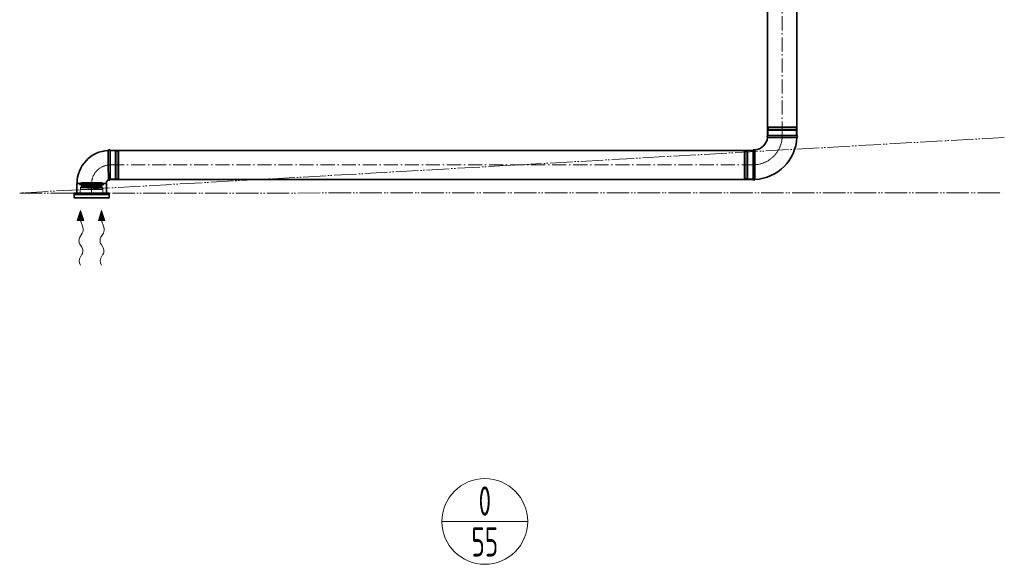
# Model space of a CAD drawing. Header units: millimetres. Extents: x 8221 to 89444, y -105166 to -5578.
# Tile 43 of 118: x 63981 to 68194, y -104432 to -102101. Entities that reach past the tile are written whole.
import ezdxf
from ezdxf.enums import TextEntityAlignment as Align

# ---------------------------------------------------------------- set-up
doc = ezdxf.new("R2010")
doc.units = ezdxf.units.MM
for name, pattern in [('ACAD_ISO02W100', [15, 12, -3]), ('ACAD_ISO05W100', [33, 24, -3, 0, -3, 0, -3]), ('ACAD_ISO10W100', [18, 12, -3, 0, -3])]:
    doc.linetypes.add(name, pattern=pattern)
for name, color, linetype, lineweight in [('VZT_05 ETA (ODVOD) - OBRYS', 6, 'Continuous', 35), ('VZT_06 ETA (ODVOD) - OSA', 6, 'ACAD_ISO10W100', 5), ('VZT_30 DISTRIBUČNÍ PRVKY - OBRYS', 1, 'Continuous', 35), ('VZT_52 POPIS - DISTRIBUCE', 7, 'Continuous', 5), ('VZT_POŽADAVKY NA STAVBU - PODHLEDY', 4, 'ACAD_ISO05W100', 5)]:
    doc.layers.add(name, color=color, linetype=linetype, lineweight=lineweight)
doc.layers.add('VZT_07 ETA (ODVOD) - NETISK', color=8, linetype='ACAD_ISO02W100', lineweight=5, plot=False)
doc.styles.add('JS', font='isocp.shx', dxfattribs={"width": 0.6, "height": 125})

msp = doc.modelspace()

# ---------------------------------------------------------------- linework, layer by layer
at = {"color": 0, "lineweight": 13}
for p, q in [((64240.7, -102918), (64227.3, -102961.2)), ((64255.2, -102960.8), (64240.7, -102918)), ((64330.7, -102918), (64317.3, -102961.2)), ((64345.2, -102960.8), (64330.7, -102918)), ((64227.3, -102961.2), (64241.2, -102961)), ((64255.2, -102960.8), (64241.2, -102961)), ((64241.2, -102961), (64251, -102989.6)), ((64317.3, -102961.2), (64331.2, -102961)), ((64345.2, -102960.8), (64331.2, -102961)), ((64331.2, -102961), (64341, -102989.6)), ((64248.7, -103015), (64238.3, -103031.5)), ((64338.7, -103015), (64328.3, -103031.5)), ((64238.7, -103062.5), (64246.7, -103074.4)), ((64328.7, -103062.5), (64336.7, -103074.4)), ((64247.1, -103105.4), (64238.9, -103118.4)), ((64337.1, -103105.4), (64328.9, -103118.4))]:
    msp.add_line(p, q, dxfattribs=at)
at = {"lineweight": 13}
for p, q in [((64238.8, -103148.5), (64240.7, -103151.6)), ((64328.8, -103148.5), (64330.7, -103151.6))]:
    msp.add_line(p, q, dxfattribs=at)
at = {"color": 8, "lineweight": 5}
for points in [[(64244.8, -102801.9), (64243.4, -102798), (64288.5, -102798)], [(64332.3, -102801.9), (64333.7, -102798), (64288.5, -102798)], [(64337, -102843), (64337, -102828), (64240, -102828), (64240, -102843)], [(64241, -102820.1), (64288.5, -102820.1)], [(64243, -102817.4), (64288.5, -102817.4)], [(64243.9, -102802.1), (64288.5, -102802.1)], [(64244.6, -102813.8), (64288.5, -102813.8)], [(64333.2, -102802.1), (64288.5, -102802.1)], [(64332.4, -102813.8), (64288.5, -102813.8)], [(64334.1, -102817.4), (64288.5, -102817.4)], [(64336, -102820.1), (64288.5, -102820.1)], [(64337, -102843), (64240, -102843)]]:
    msp.add_lwpolyline(points, dxfattribs=at)
for points in [[(64236.4, -102808.1), (64242.2, -102806.7, -0.060863), (64242.8, -102806.6), (64288.5, -102806.6)], [(64236.4, -102808.1), (64242.4, -102809.5, 0.058981), (64243, -102809.6), (64288.5, -102809.6)], [(64241, -102828), (64241, -102820.1, -0.291473), (64242.6, -102817.7, -0.291473)], [(64340.7, -102808.1), (64334.9, -102806.7, 0.060863), (64334.3, -102806.6), (64288.5, -102806.6)], [(64340.7, -102808.1), (64334.7, -102809.5, -0.058981), (64334.1, -102809.6), (64288.5, -102809.6)], [(64336, -102828), (64336, -102820.1, 0.291473), (64334.5, -102817.7, 0.291473)]]:
    msp.add_lwpolyline(points, format="xyb", dxfattribs=at)
for centre, radius, start, end in [((64252.9, -102807.4), 10.5, 149.7176, 217.8378), ((64240.8, -102814.3), 3.88, 297.4993, 6.6735), ((64324.2, -102807.4), 10.5, 322.1622, 30.2824), ((64336.3, -102814.3), 3.88, 173.3265, 242.5007)]:
    msp.add_arc(centre, radius, start, end, dxfattribs=at)
at = {"color": 0, "lineweight": 13}
for centre, start_param, end_param in [((64239.2, -102999.7), 3.908129, 5.191299), ((64329.2, -102999.7), 3.908129, 5.191299), ((64247.8, -103046.9), 0.766537, 2.375056), ((64337.8, -103046.9), 0.766537, 2.375056), ((64237.6, -103090.1), 3.908129, 5.516649), ((64327.6, -103090.1), 3.908129, 5.516649), ((64248.5, -103133.7), 0.766537, 2.320574), ((64338.5, -103133.7), 0.766537, 2.320574)]:
    msp.add_ellipse(centre, major_axis=(-0.3, 21.5), ratio=0.625, start_param=start_param, end_param=end_param, dxfattribs=at)
for points in [[(64255.2, -102960.8), (64227.3, -102961.2), (64240.7, -102918)], [(64345.2, -102960.8), (64317.3, -102961.2), (64330.7, -102918)]]:
    msp.add_solid(points, dxfattribs=at)
at = {"layer": 'VZT_05 ETA (ODVOD) - OBRYS'}
for p, q in [((67181.2, -102597.3), (67306.2, -102597.3)), ((64367.5, -102785.5), (64367.5, -102660.5)), ((67118.7, -102784.8), (67118.7, -102659.8)), ((64225, -102803), (64225, -102843)), ((64226, -102802), (64351, -102802)), ((64352, -102803), (64352, -102843)), ((64225, -102843), (64352, -102843))]:
    msp.add_line(p, q, dxfattribs=at)
for points in [[(67181.2, -101868.6), (67181.2, -102597.3)], [(67306.2, -101868.6), (67306.2, -102597.3)], [(67118.7, -102660.5), (64367.5, -102660.5)], [(67118.7, -102785.5), (64367.5, -102785.5)]]:
    msp.add_lwpolyline(points, dxfattribs=at)
for centre, radius, start, end in [((67118.7, -102597.3), 62.5, 276.8302, 353.1698), ((67118.7, -102597.3), 187.5, 272.3607, 357.6393), ((67182.9, -102601.2), 4.17, 113.4678, 239.7019), ((67304.5, -102601.2), 4.17, 291.1072, 66.5322), ((64367.5, -102802), 141.5, 93.1369, 180), ((64363.7, -102662.1), 4.17, 23.4678, 159.6691), ((67122.5, -102661.5), 4.17, 30.2981, 156.5322), ((64367.5, -102802), 16.5, 113.8093, 180), ((64363.7, -102783.8), 4.17, 227.2771, 336.5322), ((67122.5, -102783.2), 4.17, 203.4678, 338.8928), ((64226, -102803), 1, 90, 180), ((64351, -102803), 1, 0, 90)]:
    msp.add_arc(centre, radius, start, end, dxfattribs=at)
for points, knots in [([(67180.7, -102604.8), (67180.7, -102604.8), (67182.3, -102604.8), (67188.4, -102604.8), (67192.9, -102604.8), (67204.3, -102604.9), (67211.1, -102604.9), (67226.1, -102604.9), (67234.2, -102605), (67250.6, -102605), (67258.7, -102605), (67273.9, -102605), (67280.8, -102605), (67292.6, -102605), (67297.3, -102605), (67303.9, -102605), (67305.8, -102605), (67306, -102605), (67306, -102605), (67306, -102605)], [0, 0, 0, 0, 24.235852, 24.235852, 48.531845, 48.531845, 73.024415, 73.024415, 97.570898, 97.570898, 122.078339, 122.078339, 146.53579, 146.53579, 170.957495, 170.957495, 195.359468, 195.359468, 197.168246, 197.168246, 197.168246, 197.168246]), ([(64360.9, -102786.9), (64360.9, -102786.9), (64360.8, -102786.5), (64360.7, -102784.4), (64360.6, -102782.2), (64360.3, -102776), (64360.2, -102772), (64360.1, -102761.2), (64360, -102754), (64359.9, -102738.3), (64359.9, -102729.9), (64359.9, -102713.4), (64359.8, -102705.3), (64359.8, -102690.3), (64359.8, -102683.6), (64359.8, -102672.3), (64359.8, -102667.9), (64359.8, -102662.1), (64359.8, -102660.7), (64359.8, -102660.7)], [197.702813, 197.702813, 197.702813, 197.702813, 209.733369, 209.733369, 228.63381, 228.63381, 247.962689, 247.962689, 273.396832, 273.396832, 298.447199, 298.447199, 323.101867, 323.101867, 347.591906, 347.591906, 372.010558, 372.010558, 395.3015, 395.3015, 395.3015, 395.3015]), ([(67126.1, -102659.4), (67126.1, -102659.4), (67126.1, -102659.4), (67126.1, -102659.7), (67126.1, -102660.1), (67126.1, -102661.1), (67126.1, -102661.9), (67126.2, -102665.1), (67126.2, -102668.2), (67126.2, -102677.1), (67126.3, -102683.3), (67126.3, -102697.4), (67126.3, -102705.2), (67126.3, -102721.4), (67126.4, -102729.7), (67126.4, -102745.5), (67126.4, -102753), (67126.4, -102766.2), (67126.4, -102771.8), (67126.4, -102778.7), (67126.4, -102780.9), (67126.4, -102783.9), (67126.4, -102784.7), (67126.4, -102784.7)], [197.067977, 197.067977, 197.067977, 197.067977, 201.792196, 201.792196, 209.190204, 209.190204, 218.040239, 218.040239, 237.760854, 237.760854, 262.206108, 262.206108, 286.831239, 286.831239, 311.323072, 311.323072, 335.946087, 335.946087, 360.704397, 360.704397, 377.088273, 377.088273, 394.105327, 394.105327, 394.105327, 394.105327])]:
    msp.add_open_spline(points, degree=3, knots=knots, dxfattribs=at)
at = {"layer": 'VZT_06 ETA (ODVOD) - OSA', "ltscale": 5}
for points in [[(67243.7, -102597.3), (67243.7, -101868.6)], [(64367.5, -102723), (67118.7, -102723)]]:
    msp.add_lwpolyline(points, dxfattribs=at)
at = {"layer": 'VZT_06 ETA (ODVOD) - OSA', "ltscale": 0.3}
for points in [[(67243.7, -102597.3), (67243.7, -102597.3, -0.414214), (67118.7, -102722.3), (67118.7, -102722.3)], [(64288.5, -102843), (64288.5, -102802, -0.414214), (64367.5, -102723), (64367.5, -102723)]]:
    msp.add_lwpolyline(points, format="xyb", dxfattribs=at)
at = {"layer": 'VZT_07 ETA (ODVOD) - NETISK', "ltscale": 0.4}
for p, q in [((67182.7, -102563.8), (67304.7, -102563.8)), ((67182.7, -102564.3), (67182.7, -102563.8)), ((67182.7, -102564.3), (67304.7, -102564.3)), ((67182.7, -102571.3), (67304.7, -102571.3)), ((67182.7, -102571.8), (67182.7, -102571.3)), ((67182.7, -102571.8), (67304.7, -102571.8)), ((67183.7, -102559.3), (67303.7, -102559.3)), ((67183.7, -102563.3), (67183.7, -102559.3)), ((67183.7, -102563.3), (67303.7, -102563.3)), ((67183.7, -102575.3), (67303.7, -102575.3)), ((67183.7, -102597.3), (67183.7, -102575.3)), ((67184.7, -102563.8), (67184.7, -102563.3)), ((67184.7, -102571.3), (67184.7, -102564.3)), ((67184.7, -102575.3), (67184.7, -102571.8)), ((67302.7, -102563.8), (67302.7, -102563.3)), ((67302.7, -102571.3), (67302.7, -102564.3)), ((67302.7, -102575.3), (67302.7, -102571.8)), ((67303.7, -102563.3), (67303.7, -102559.3)), ((67303.7, -102597.3), (67303.7, -102575.3)), ((67304.7, -102564.3), (67304.7, -102563.8)), ((67304.7, -102571.8), (67304.7, -102571.3)), ((64367.5, -102663), (64389.5, -102663)), ((64389.5, -102783), (64389.5, -102663)), ((64389.5, -102664), (64393, -102664)), ((64393, -102784), (64393, -102662)), ((64393, -102662), (64393.5, -102662)), ((64393.5, -102784), (64393.5, -102662)), ((64393.5, -102664), (64400.5, -102664)), ((64400.5, -102784), (64400.5, -102662)), ((64400.5, -102662), (64401, -102662)), ((64401, -102784), (64401, -102662)), ((64401, -102664), (64401.5, -102664)), ((64401.5, -102783), (64401.5, -102663)), ((64401.5, -102663), (64405.5, -102663)), ((64405.5, -102783), (64405.5, -102663)), ((67080.7, -102782.3), (67080.7, -102662.3)), ((67084.7, -102662.3), (67080.7, -102662.3)), ((67084.7, -102782.3), (67084.7, -102662.3)), ((67085.2, -102663.3), (67084.7, -102663.3)), ((67085.2, -102783.3), (67085.2, -102661.3)), ((67085.7, -102661.3), (67085.2, -102661.3)), ((67085.7, -102783.3), (67085.7, -102661.3)), ((67092.7, -102663.3), (67085.7, -102663.3)), ((67092.7, -102783.3), (67092.7, -102661.3)), ((67093.2, -102661.3), (67092.7, -102661.3)), ((67093.2, -102783.3), (67093.2, -102661.3)), ((67096.7, -102663.3), (67093.2, -102663.3)), ((67096.7, -102782.3), (67096.7, -102662.3)), ((67118.7, -102662.3), (67096.7, -102662.3)), ((64367.5, -102783), (64389.5, -102783)), ((64389.5, -102782), (64393, -102782)), ((64393, -102784), (64393.5, -102784)), ((64393.5, -102782), (64400.5, -102782)), ((64400.5, -102784), (64401, -102784)), ((64401, -102782), (64401.5, -102782)), ((64401.5, -102783), (64405.5, -102783)), ((67084.7, -102782.3), (67080.7, -102782.3)), ((67085.2, -102781.3), (67084.7, -102781.3)), ((67085.7, -102783.3), (67085.2, -102783.3)), ((67092.7, -102781.3), (67085.7, -102781.3)), ((67093.2, -102783.3), (67092.7, -102783.3)), ((67096.7, -102781.3), (67093.2, -102781.3)), ((67118.7, -102782.3), (67096.7, -102782.3))]:
    msp.add_line(p, q, dxfattribs=at)
at = {"layer": 'VZT_30 DISTRIBUČNÍ PRVKY - OBRYS'}
msp.add_lwpolyline([(64363.5, -102863), (64213.5, -102863), (64213.5, -102843), (64363.5, -102843)], close=True, dxfattribs=at)
msp.add_lwpolyline([(64213.5, -102849.7), (64363.5, -102849.7)], dxfattribs=at)
at = {"layer": 'VZT_52 POPIS - DISTRIBUCE'}
msp.add_line((65787.6, -104248.7), (66154.3, -104248.7), dxfattribs=at)
msp.add_circle((65971, -104248.7), 183.4, dxfattribs=at)
at = {"layer": 'VZT_POŽADAVKY NA STAVBU - PODHLEDY', "ltscale": 4}
for p, q in [((68193.8, -102605.1), (63980.7, -102843.1)), ((63980.7, -102843.1), (68192.1, -102842.5))]:
    msp.add_line(p, q, dxfattribs=at)

# ---------------------------------------------------------------- texts
at = {"layer": 'VZT_52 POPIS - DISTRIBUCE', "ltscale": 50, "style": 'JS', "width": 0.7}
for s, p in [('0', (65971, -104161.2)), ('55', (65971, -104336.2))]:
    msp.add_text(s, height=125, dxfattribs=at).set_placement(p, align=Align.MIDDLE_CENTER)

doc.saveas('drawing.dxf')
